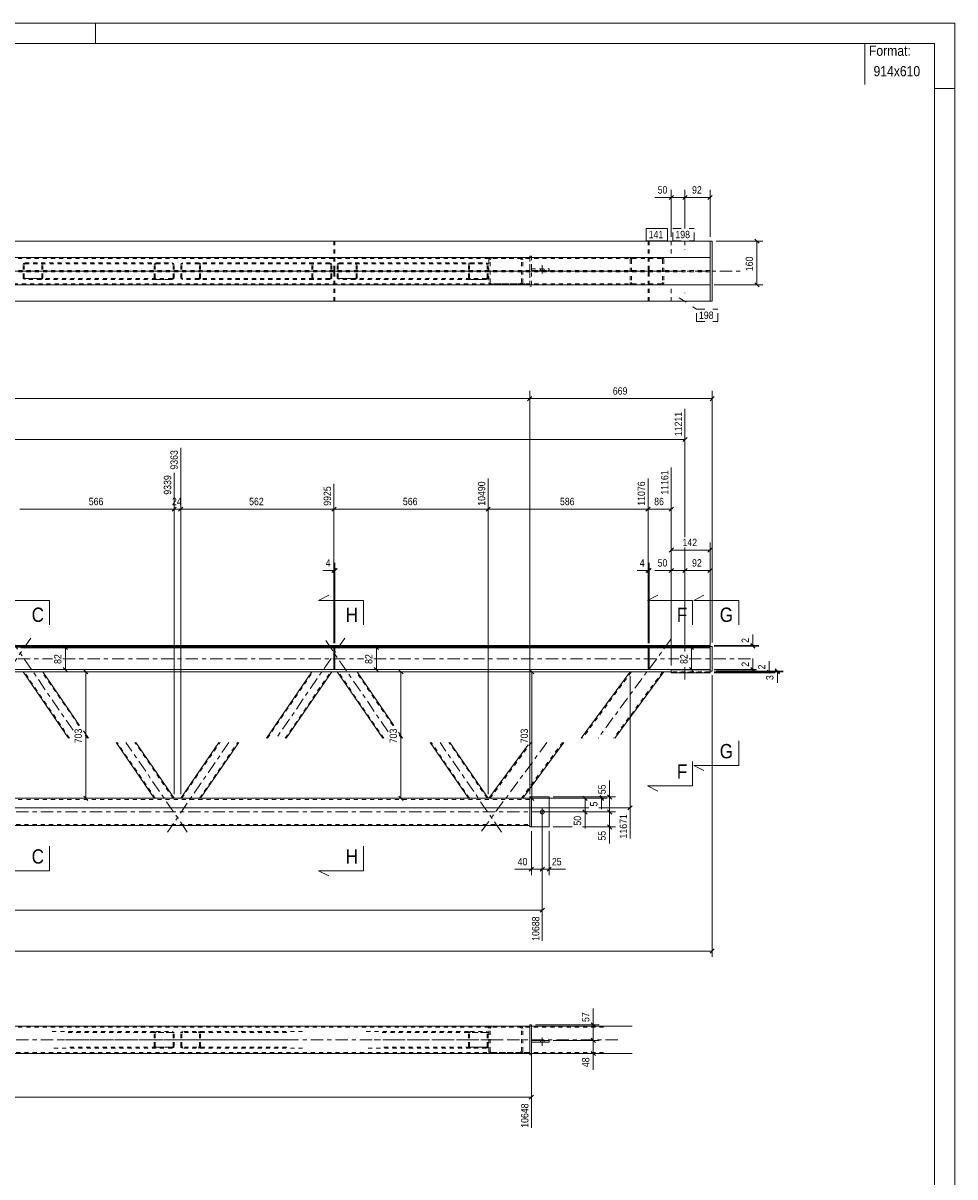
# Model space of a CAD drawing. Header units: millimetres. Extents: x 0 to 914, y 0 to 610.
# Tile 12 of 12: x 686 to 914, y 328 to 610. Entities that reach past the tile are written whole.
import ezdxf

# ---------------------------------------------------------------- set-up
doc = ezdxf.new("R2010")
doc.units = ezdxf.units.MM
for name, pattern in [('XKITLINE00', [0]), ('XKITLINE01', [4, 1, -1, 1, -1]), ('XKITLINE02', [4, 2, -2]), ('XKITLINE03', [6, 3, -1, 1, -1])]:
    doc.linetypes.add(name, pattern=pattern)
for name, color, linetype, lineweight in [('Arkusz rysunku', 3, 'Continuous', 0), ('Element', 2, 'Continuous', 0), ('Inny typ obiektu', 7, 'Continuous', 0), ('Przekrój', 7, 'Continuous', 0), ('Wymiar', 4, 'Continuous', 0), ('Znak elementu', 2, 'Continuous', 0), ('Śruba', 3, 'Continuous', 0)]:
    doc.layers.add(name, color=color, linetype=linetype, lineweight=lineweight)
doc.styles.add('ARIAL', font='ARIAL.TTF')

msp = doc.modelspace()

# ---------------------------------------------------------------- linework, layer by layer
at = {"layer": 'Arkusz rysunku', "linetype": 'XKITLINE00', "lineweight": 0}
for p, q in [((914, 610), (0, 610)), ((704, 605), (704, 610)), ((914, 0), (914, 610)), ((909, 605), (5, 605)), ((909, 5), (909, 605)), ((914, 594), (909, 594))]:
    msp.add_line(p, q, dxfattribs=at)
at = {"layer": 'Element', "linetype": 'XKITLINE00', "lineweight": 0}
for p, q in [((854.16, 556.72), (56.56, 556.72)), ((844.69, 556.73), (844.69, 556.72)), ((844.69, 556.73), (854.16, 556.73)), ((854.16, 556.73), (854.16, 556.72)), ((854.16, 556.72), (854.16, 552.71)), ((854.69, 556.71), (854.16, 556.71)), ((854.69, 542.04), (854.69, 556.71)), ((433.02, 552.72), (854.16, 552.72)), ((854.16, 552.71), (433.02, 552.71)), ((800.74, 552.71), (800.74, 552.71)), ((854.16, 552.71), (854.16, 552.71)), ((854.16, 546.04), (854.16, 552.71)), ((432.02, 546.04), (854.16, 546.04)), ((432.02, 546.03), (854.16, 546.03)), ((854.16, 546.04), (854.16, 546.04)), ((854.16, 546.03), (854.16, 546.04)), ((854.16, 546.03), (854.16, 542.04)), ((854.16, 542.04), (56.56, 542.04)), ((844.69, 542.03), (844.69, 542.04)), ((844.69, 542.03), (854.16, 542.03)), ((854.16, 542.04), (854.69, 542.04)), ((854.16, 542.03), (854.16, 542.04)), ((56.56, 457.87), (854.16, 457.87)), ((854.16, 457.87), (56.56, 457.87)), ((854.16, 457.75), (56.56, 457.75)), ((56.56, 457.48), (854.16, 457.48)), ((762.25, 457.34), (685.76, 457.34)), ((762.25, 457.48), (762.25, 452.01)), ((762.25, 457.48), (762.51, 457.48)), ((762.51, 457.48), (762.51, 452.01)), ((839, 457.34), (762.51, 457.34)), ((839, 457.48), (839, 452.01)), ((839, 457.48), (839.27, 457.48)), ((839.27, 457.48), (839.27, 452.01)), ((854.16, 457.34), (839.27, 457.34)), ((854.16, 457.75), (854.16, 457.87)), ((854.16, 457.48), (854.16, 457.75)), ((854.16, 457.67), (854.69, 457.67)), ((854.16, 457.53), (854.16, 451.93)), ((854.69, 457.67), (854.69, 451.67)), ((844.69, 452.01), (455.49, 452.01)), ((842.22, 451.47), (455.49, 451.47)), ((697.41, 435.24), (686.31, 451.47)), ((691.15, 451.47), (700.11, 438.39)), ((745.75, 435.24), (756.86, 451.47)), ((761.7, 451.47), (750.6, 435.24)), ((762.51, 452.01), (762.25, 452.01)), ((774.17, 435.24), (763.06, 451.47)), ((767.91, 451.47), (776.86, 438.39)), ((822.64, 435.24), (834.6, 451.47)), ((842.89, 451.47), (830.93, 435.24)), ((842.23, 451.47), (835.27, 451.47)), ((839.27, 452.01), (839, 452.01)), ((844.69, 451.47), (842.23, 451.47)), ((844.69, 452.05), (844.69, 451.26)), ((854.16, 452.05), (844.69, 452.05)), ((844.69, 451.93), (854.16, 451.93)), ((844.69, 451.26), (854.16, 451.26)), ((854.16, 451.93), (854.16, 451.26)), ((854.69, 451.67), (854.16, 451.67)), ((701.02, 437.05), (702.26, 435.24)), ((718.35, 420.58), (709, 434.24)), ((713.85, 434.24), (723.2, 420.58)), ((724.81, 420.58), (734.16, 434.24)), ((739.01, 434.24), (729.66, 420.58)), ((778.02, 436.7), (779.01, 435.24)), ((795.11, 420.58), (785.76, 434.24)), ((790.6, 434.24), (799.95, 420.58)), ((818.45, 434.24), (808.38, 420.58)), ((810.02, 434.04), (810.17, 434.24)), ((800.1, 420.58), (809.74, 433.66)), ((800.1, 420.58), (449.28, 420.58)), ((808.18, 420.58), (800.1, 420.58)), ((808.33, 420.58), (808.18, 420.58)), ((808.38, 420.58), (808.33, 420.58)), ((808.38, 420.58), (808.38, 420.58)), ((810.1, 420.58), (808.38, 420.58)), ((810.1, 420.91), (810.1, 413.58)), ((810.1, 420.91), (810.5, 420.91)), ((814.84, 420.91), (810.5, 420.91)), ((810.5, 420.91), (810.5, 413.58)), ((814.84, 413.58), (814.84, 420.91)), ((100.62, 413.91), (810.1, 413.91)), ((810.1, 413.58), (810.5, 413.58)), ((810.5, 413.58), (814.84, 413.58)), ((810.1, 364.89), (100.62, 364.89)), ((810.1, 364.89), (807.72, 364.89)), ((810.5, 365.22), (810.1, 365.22)), ((810.1, 365.22), (810.1, 357.89)), ((810.5, 357.89), (810.5, 365.22)), ((835.1, 364.89), (810.5, 364.89)), ((810.5, 361.02), (810.5, 361.42)), ((810.5, 361.42), (814.84, 361.42)), ((814.84, 361.02), (810.5, 361.02)), ((814.84, 361.42), (814.84, 361.02)), ((100.62, 358.22), (810.1, 358.22)), ((835.1, 358.22), (810.5, 358.22)), ((810.5, 357.89), (810.1, 357.89))]:
    msp.add_line(p, q, dxfattribs=at)
at = {"layer": 'Element', "linetype": 'XKITLINE01', "lineweight": 0}
for p, q in [((56.56, 556.71), (854.16, 556.71)), ((762.25, 556.71), (762.25, 549.54)), ((762.25, 556.71), (762.51, 556.71)), ((762.51, 556.71), (762.51, 549.54)), ((839, 556.71), (839, 549.54)), ((839, 556.71), (839.27, 556.71)), ((839.27, 556.71), (839.27, 549.54)), ((844.69, 556.71), (844.69, 556.73)), ((844.69, 556.72), (844.69, 552.71)), ((844.69, 556.71), (854.16, 556.71)), ((854.16, 556.71), (854.16, 556.73)), ((854.16, 556.71), (854.16, 556.72)), ((854.16, 556.72), (854.16, 552.71)), ((854.16, 556.71), (854.16, 552.71)), ((854.16, 556.71), (854.16, 556.71)), ((810.1, 552.71), (433.02, 552.71)), ((854.16, 552.71), (433.02, 552.71)), ((762.51, 552.71), (762.25, 552.71)), ((762.51, 552.71), (762.25, 552.71)), ((800.51, 552.67), (800.74, 552.71)), ((800.74, 552.71), (800.76, 552.71)), ((842.22, 552.71), (800.76, 552.71)), ((807.72, 552.71), (807.73, 552.71)), ((807.73, 552.71), (807.97, 552.67)), ((810.1, 553.05), (810.5, 553.05)), ((810.1, 553.05), (810.1, 545.71)), ((810.1, 552.71), (810.1, 546.05)), ((810.5, 553.05), (810.5, 545.71)), ((835.27, 552.71), (835.01, 552.67)), ((839.27, 552.71), (839, 552.71)), ((839.27, 552.71), (839, 552.71)), ((842.48, 552.67), (842.22, 552.71)), ((844.69, 552.73), (854.16, 552.73)), ((844.69, 552.71), (854.16, 552.71)), ((854.16, 542.04), (854.16, 552.71)), ((854.16, 552.71), (854.16, 552.71)), ((854.16, 552.71), (854.16, 552.71)), ((810.1, 552.45), (433.02, 552.45)), ((686.34, 551.13), (686.31, 550.98)), ((686.31, 547.78), (686.31, 550.98)), ((686.45, 551.26), (686.34, 551.13)), ((686.61, 551.35), (686.45, 551.26)), ((686.55, 550.98), (686.57, 551.06)), ((686.55, 547.78), (686.55, 550.98)), ((686.57, 551.06), (686.62, 551.12)), ((686.79, 551.38), (686.61, 551.35)), ((686.62, 551.12), (686.7, 551.17)), ((686.7, 551.17), (686.79, 551.18)), ((686.79, 551.38), (690.67, 551.38)), ((686.79, 551.18), (718.84, 551.18)), ((686.79, 551.18), (690.67, 551.18)), ((690.67, 551.38), (722.72, 551.38)), ((690.85, 551.35), (690.67, 551.38)), ((690.67, 551.18), (690.76, 551.17)), ((690.76, 551.17), (690.84, 551.12)), ((690.84, 551.12), (690.89, 551.06)), ((691.01, 551.26), (690.85, 551.35)), ((690.89, 551.06), (690.91, 550.98)), ((690.91, 547.78), (690.91, 550.98)), ((691.12, 551.13), (691.01, 551.26)), ((691.15, 550.98), (691.12, 551.13)), ((691.15, 547.78), (691.15, 550.98)), ((718.35, 550.98), (718.39, 551.13)), ((718.35, 547.78), (718.35, 550.98)), ((718.39, 551.13), (718.5, 551.26)), ((718.5, 551.26), (718.65, 551.35)), ((718.61, 551.06), (718.6, 550.98)), ((718.6, 547.78), (718.6, 550.98)), ((718.67, 551.12), (718.61, 551.06)), ((718.65, 551.35), (718.84, 551.38)), ((718.75, 551.16), (718.67, 551.12)), ((718.84, 551.18), (718.75, 551.16)), ((718.84, 551.38), (722.72, 551.38)), ((718.84, 551.18), (722.72, 551.18)), ((722.72, 551.38), (722.9, 551.35)), ((722.81, 551.16), (722.72, 551.18)), ((722.89, 551.12), (722.81, 551.16)), ((722.94, 551.06), (722.89, 551.12)), ((722.9, 551.35), (723.06, 551.26)), ((722.96, 550.98), (722.94, 551.06)), ((722.96, 547.78), (722.96, 550.98)), ((723.06, 551.26), (723.16, 551.13)), ((723.16, 551.13), (723.2, 550.98)), ((723.2, 547.78), (723.2, 550.98)), ((724.81, 550.98), (724.85, 551.13)), ((724.81, 547.78), (724.81, 550.98)), ((724.85, 551.13), (724.95, 551.26)), ((724.95, 551.26), (725.11, 551.35)), ((725.07, 551.06), (725.05, 550.98)), ((725.05, 547.78), (725.05, 550.98)), ((725.12, 551.12), (725.07, 551.06)), ((725.11, 551.35), (725.3, 551.38)), ((725.2, 551.16), (725.12, 551.12)), ((725.3, 551.18), (725.2, 551.16)), ((761.22, 551.38), (725.3, 551.38)), ((761.22, 551.18), (725.3, 551.18)), ((729.17, 551.38), (729.36, 551.35)), ((729.27, 551.16), (729.17, 551.18)), ((729.34, 551.12), (729.27, 551.16)), ((729.4, 551.06), (729.34, 551.12)), ((729.36, 551.35), (729.52, 551.26)), ((729.42, 550.98), (729.4, 551.06)), ((729.42, 547.78), (729.42, 550.98)), ((729.52, 551.26), (729.62, 551.13)), ((729.62, 551.13), (729.66, 550.98)), ((729.66, 547.78), (729.66, 550.98)), ((756.89, 551.13), (756.86, 550.98)), ((756.86, 547.78), (756.86, 550.98)), ((757, 551.26), (756.89, 551.13)), ((757.16, 551.35), (757, 551.26)), ((757.1, 550.98), (757.12, 551.06)), ((757.1, 547.78), (757.1, 550.98)), ((757.12, 551.06), (757.17, 551.12)), ((757.34, 551.38), (757.16, 551.35)), ((757.17, 551.12), (757.25, 551.16)), ((757.25, 551.16), (757.34, 551.18)), ((761.41, 551.35), (761.22, 551.38)), ((761.22, 551.18), (761.31, 551.16)), ((761.31, 551.16), (761.39, 551.12)), ((761.39, 551.12), (761.44, 551.06)), ((761.56, 551.26), (761.41, 551.35)), ((761.44, 551.06), (761.46, 550.98)), ((761.46, 547.78), (761.46, 550.98)), ((761.67, 551.13), (761.56, 551.26)), ((761.7, 550.98), (761.67, 551.13)), ((761.7, 547.78), (761.7, 550.98)), ((762.51, 550.54), (762.25, 550.54)), ((763.1, 551.13), (763.06, 550.98)), ((763.06, 547.78), (763.06, 550.98)), ((763.2, 551.26), (763.1, 551.13)), ((763.36, 551.35), (763.2, 551.26)), ((763.3, 550.98), (763.32, 551.06)), ((763.3, 547.78), (763.3, 550.98)), ((763.32, 551.06), (763.37, 551.12)), ((763.55, 551.38), (763.36, 551.35)), ((763.37, 551.12), (763.45, 551.17)), ((763.45, 551.17), (763.55, 551.18)), ((763.55, 551.38), (767.42, 551.38)), ((763.55, 551.18), (795.59, 551.18)), ((763.55, 551.18), (767.42, 551.18)), ((767.42, 551.38), (799.47, 551.38)), ((767.61, 551.35), (767.42, 551.38)), ((767.42, 551.18), (767.52, 551.17)), ((767.52, 551.17), (767.59, 551.12)), ((767.59, 551.12), (767.65, 551.06)), ((767.77, 551.26), (767.61, 551.35)), ((767.65, 551.06), (767.67, 550.98)), ((767.67, 547.78), (767.67, 550.98)), ((767.87, 551.13), (767.77, 551.26)), ((767.91, 550.98), (767.87, 551.13)), ((767.91, 547.78), (767.91, 550.98)), ((795.11, 550.98), (795.14, 551.13)), ((795.11, 547.78), (795.11, 550.98)), ((795.14, 551.13), (795.25, 551.26)), ((795.25, 551.26), (795.41, 551.35)), ((795.37, 551.06), (795.35, 550.98)), ((795.35, 547.78), (795.35, 550.98)), ((795.42, 551.12), (795.37, 551.06)), ((795.41, 551.35), (795.59, 551.38)), ((795.5, 551.16), (795.42, 551.12)), ((795.59, 551.18), (795.5, 551.16)), ((795.59, 551.38), (799.47, 551.38)), ((795.59, 551.18), (799.47, 551.18)), ((799.47, 551.38), (799.66, 551.35)), ((799.56, 551.16), (799.47, 551.18)), ((799.64, 551.12), (799.56, 551.16)), ((799.69, 551.06), (799.64, 551.12)), ((799.66, 551.35), (799.81, 551.26)), ((799.71, 550.98), (799.69, 551.06)), ((799.71, 547.78), (799.71, 550.98)), ((799.81, 551.26), (799.92, 551.13)), ((799.92, 551.13), (799.95, 550.98)), ((799.95, 547.78), (799.95, 550.98)), ((800.1, 552.18), (800.15, 552.38)), ((800.1, 552.18), (800.1, 546.58)), ((800.45, 552.28), (800.43, 552.18)), ((800.43, 546.58), (800.43, 552.18)), ((800.53, 552.37), (800.45, 552.28)), ((800.63, 552.43), (800.53, 552.37)), ((800.76, 552.45), (800.63, 552.43)), ((842.22, 552.44), (800.76, 552.45)), ((807.84, 552.43), (807.72, 552.45)), ((807.95, 552.37), (807.84, 552.43)), ((808.02, 552.28), (807.95, 552.37)), ((808.05, 552.18), (808.02, 552.28)), ((808.05, 546.58), (808.05, 552.18)), ((808.33, 552.38), (808.38, 552.18)), ((808.38, 546.58), (808.38, 552.18)), ((810.5, 549.51), (810.5, 549.91)), ((810.5, 549.91), (814.84, 549.91)), ((814.84, 549.51), (814.84, 549.91)), ((834.61, 552.18), (834.6, 546.58)), ((834.66, 552.38), (834.61, 552.18)), ((834.94, 552.18), (834.96, 552.28)), ((834.94, 552.18), (834.94, 546.58)), ((834.96, 552.28), (835.03, 552.37)), ((835.03, 552.37), (835.14, 552.42)), ((835.14, 552.42), (835.27, 552.44)), ((839.27, 550.54), (839, 550.54)), ((842.22, 552.44), (842.35, 552.42)), ((842.35, 552.42), (842.46, 552.36)), ((842.46, 552.36), (842.53, 552.28)), ((842.53, 552.28), (842.56, 552.18)), ((842.56, 552.18), (842.55, 546.58)), ((842.89, 552.18), (842.84, 552.38)), ((842.89, 552.18), (842.89, 546.58)), ((854.16, 549.54), (56.56, 549.54)), ((854.16, 549.21), (56.56, 549.21)), ((686.31, 547.78), (686.34, 547.63)), ((686.34, 547.63), (686.45, 547.5)), ((686.45, 547.5), (686.61, 547.41)), ((686.57, 547.7), (686.55, 547.78)), ((686.62, 547.64), (686.57, 547.7)), ((686.61, 547.41), (686.79, 547.38)), ((686.7, 547.6), (686.62, 547.64)), ((686.79, 547.58), (686.7, 547.6)), ((718.84, 547.58), (686.79, 547.58)), ((686.79, 547.58), (690.67, 547.58)), ((690.67, 547.38), (686.79, 547.38)), ((690.76, 547.6), (690.67, 547.58)), ((690.67, 547.38), (690.85, 547.41)), ((722.72, 547.38), (690.67, 547.38)), ((690.84, 547.64), (690.76, 547.6)), ((690.89, 547.7), (690.84, 547.64)), ((690.85, 547.41), (691.01, 547.5)), ((690.91, 547.78), (690.89, 547.7)), ((691.01, 547.5), (691.12, 547.63)), ((691.12, 547.63), (691.15, 547.78)), ((718.39, 547.63), (718.35, 547.78)), ((718.5, 547.5), (718.39, 547.63)), ((718.65, 547.41), (718.5, 547.5)), ((718.6, 547.78), (718.61, 547.7)), ((718.61, 547.7), (718.67, 547.64)), ((718.84, 547.38), (718.65, 547.41)), ((718.67, 547.64), (718.75, 547.6)), ((718.75, 547.6), (718.84, 547.58)), ((722.72, 547.58), (718.84, 547.58)), ((718.84, 547.38), (722.72, 547.38)), ((722.72, 547.58), (722.81, 547.6)), ((722.9, 547.41), (722.72, 547.38)), ((722.81, 547.6), (722.89, 547.64)), ((722.89, 547.64), (722.94, 547.7)), ((723.06, 547.5), (722.9, 547.41)), ((722.94, 547.7), (722.96, 547.78)), ((723.16, 547.63), (723.06, 547.5)), ((723.2, 547.78), (723.16, 547.63)), ((724.85, 547.63), (724.81, 547.78)), ((724.95, 547.5), (724.85, 547.63)), ((725.11, 547.41), (724.95, 547.5)), ((725.05, 547.78), (725.07, 547.7)), ((725.07, 547.7), (725.12, 547.64)), ((725.3, 547.38), (725.11, 547.41)), ((725.12, 547.64), (725.2, 547.6)), ((725.2, 547.6), (725.3, 547.58)), ((761.22, 547.58), (725.3, 547.58)), ((761.22, 547.38), (725.3, 547.38)), ((729.17, 547.58), (729.27, 547.6)), ((729.36, 547.41), (729.17, 547.38)), ((729.27, 547.6), (729.34, 547.64)), ((729.34, 547.64), (729.4, 547.7)), ((729.52, 547.5), (729.36, 547.41)), ((729.4, 547.7), (729.42, 547.78)), ((729.62, 547.63), (729.52, 547.5)), ((729.66, 547.78), (729.62, 547.63)), ((756.86, 547.78), (756.89, 547.63)), ((756.89, 547.63), (757, 547.5)), ((757, 547.5), (757.16, 547.41)), ((757.12, 547.7), (757.1, 547.78)), ((757.17, 547.64), (757.12, 547.7)), ((757.16, 547.41), (757.34, 547.38)), ((757.25, 547.6), (757.17, 547.64)), ((757.34, 547.58), (757.25, 547.6)), ((761.31, 547.6), (761.22, 547.58)), ((761.22, 547.38), (761.41, 547.41)), ((761.39, 547.64), (761.31, 547.6)), ((761.44, 547.7), (761.39, 547.64)), ((761.41, 547.41), (761.56, 547.5)), ((761.46, 547.78), (761.44, 547.7)), ((761.56, 547.5), (761.67, 547.63)), ((761.67, 547.63), (761.7, 547.78)), ((762.51, 549.54), (762.25, 549.54)), ((762.25, 542.05), (762.25, 549.21)), ((762.25, 549.21), (762.51, 549.21)), ((762.51, 548.21), (762.25, 548.21)), ((762.51, 542.05), (762.51, 549.21)), ((763.06, 547.78), (763.1, 547.63)), ((763.1, 547.63), (763.2, 547.5)), ((763.2, 547.5), (763.36, 547.41)), ((763.32, 547.7), (763.3, 547.78)), ((763.37, 547.64), (763.32, 547.7)), ((763.36, 547.41), (763.55, 547.38)), ((763.45, 547.6), (763.37, 547.64)), ((763.55, 547.58), (763.45, 547.6)), ((795.59, 547.58), (763.55, 547.58)), ((763.55, 547.58), (767.42, 547.58)), ((767.42, 547.38), (763.55, 547.38)), ((767.52, 547.6), (767.42, 547.58)), ((767.42, 547.38), (767.61, 547.41)), ((799.47, 547.38), (767.42, 547.38)), ((767.59, 547.64), (767.52, 547.6)), ((767.65, 547.7), (767.59, 547.64)), ((767.61, 547.41), (767.77, 547.5)), ((767.67, 547.78), (767.65, 547.7)), ((767.77, 547.5), (767.87, 547.63)), ((767.87, 547.63), (767.91, 547.78)), ((795.14, 547.63), (795.11, 547.78)), ((795.25, 547.5), (795.14, 547.63)), ((795.41, 547.41), (795.25, 547.5)), ((795.35, 547.78), (795.37, 547.7)), ((795.37, 547.7), (795.42, 547.64)), ((795.59, 547.38), (795.41, 547.41)), ((795.42, 547.64), (795.5, 547.6)), ((795.5, 547.6), (795.59, 547.58)), ((799.47, 547.58), (795.59, 547.58)), ((795.59, 547.38), (799.47, 547.38)), ((799.47, 547.58), (799.56, 547.6)), ((799.66, 547.41), (799.47, 547.38)), ((799.56, 547.6), (799.64, 547.64)), ((799.64, 547.64), (799.69, 547.7)), ((799.81, 547.5), (799.66, 547.41)), ((799.69, 547.7), (799.71, 547.78)), ((799.92, 547.63), (799.81, 547.5)), ((799.95, 547.78), (799.92, 547.63)), ((810.5, 549.51), (814.84, 549.51)), ((839.27, 549.54), (839, 549.54)), ((839, 542.05), (839, 549.21)), ((839, 549.21), (839.27, 549.21)), ((839.27, 548.21), (839, 548.21)), ((839.27, 542.05), (839.27, 549.21)), ((432.02, 546.31), (810.1, 546.31)), ((810.1, 546.05), (432.02, 546.05)), ((432.02, 546.04), (854.16, 546.04)), ((762.51, 546.04), (762.25, 546.04)), ((762.51, 546.04), (762.25, 546.04)), ((800.15, 546.38), (800.1, 546.58)), ((800.43, 546.58), (800.45, 546.48)), ((800.45, 546.48), (800.52, 546.39)), ((800.76, 546.05), (800.51, 546.09)), ((800.52, 546.39), (800.63, 546.33)), ((800.63, 546.33), (800.76, 546.31)), ((842.22, 546.31), (800.76, 546.31)), ((842.22, 546.04), (800.76, 546.05)), ((807.72, 546.31), (807.84, 546.33)), ((807.97, 546.09), (807.72, 546.05)), ((807.84, 546.33), (807.95, 546.39)), ((807.95, 546.39), (808.02, 546.48)), ((808.02, 546.48), (808.05, 546.58)), ((808.38, 546.58), (808.33, 546.38)), ((810.1, 545.71), (810.5, 545.71)), ((834.6, 546.58), (834.66, 546.37)), ((834.96, 546.48), (834.94, 546.58)), ((835.03, 546.39), (834.96, 546.48)), ((835.01, 546.08), (835.27, 546.04)), ((835.14, 546.33), (835.03, 546.39)), ((835.27, 546.31), (835.14, 546.33)), ((839.27, 546.04), (839, 546.04)), ((839.27, 546.04), (839, 546.04)), ((842.35, 546.33), (842.22, 546.31)), ((842.22, 546.04), (842.48, 546.08)), ((842.46, 546.39), (842.35, 546.33)), ((842.53, 546.47), (842.46, 546.39)), ((842.55, 546.58), (842.53, 546.47)), ((842.84, 546.37), (842.89, 546.58)), ((844.69, 542.04), (844.69, 546.05)), ((854.16, 546.05), (844.69, 546.05)), ((844.69, 546.02), (854.16, 546.02)), ((854.16, 542.04), (854.16, 546.05)), ((854.16, 546.04), (854.16, 546.04)), ((854.16, 546.04), (854.16, 546.04)), ((854.16, 542.05), (56.56, 542.05)), ((762.25, 542.05), (762.51, 542.05)), ((839, 542.05), (839.27, 542.05)), ((844.69, 542.05), (844.69, 542.03)), ((844.69, 542.05), (854.16, 542.05)), ((854.16, 542.04), (854.16, 542.05)), ((854.16, 542.03), (854.16, 542.05)), ((56.56, 457.87), (854.16, 457.87)), ((56.56, 457.75), (854.16, 457.75)), ((56.56, 457.61), (854.16, 457.61)), ((56.56, 457.61), (854.16, 457.61)), ((854.16, 457.48), (56.56, 457.48)), ((762.25, 452.01), (762.25, 457.61)), ((762.25, 457.61), (762.51, 457.61)), ((762.25, 457.61), (762.25, 453.01)), ((762.25, 457.61), (762.51, 457.61)), ((762.25, 457.48), (762.51, 457.48)), ((762.51, 457.34), (762.25, 457.34)), ((762.51, 457.34), (762.25, 457.34)), ((762.51, 457.34), (762.25, 457.34)), ((762.51, 457.61), (762.51, 452.01)), ((762.51, 453.01), (762.51, 457.61)), ((839, 452.01), (839, 457.61)), ((839, 457.61), (839.27, 457.61)), ((839, 457.61), (839, 453.01)), ((839, 457.61), (839.27, 457.61)), ((839, 457.48), (839.27, 457.48)), ((839.27, 457.34), (839, 457.34)), ((839.27, 457.34), (839, 457.34)), ((839.27, 457.34), (839, 457.34)), ((839.27, 457.61), (839.27, 452.01)), ((839.27, 453.01), (839.27, 457.61)), ((854.16, 457.87), (854.16, 451.47)), ((854.16, 457.87), (854.16, 457.48)), ((854.16, 457.67), (854.16, 457.53)), ((762.51, 456.34), (762.25, 456.34)), ((762.25, 456.34), (762.51, 456.34)), ((839.27, 456.34), (839, 456.34)), ((839, 456.34), (839.27, 456.34)), ((854.16, 452.01), (56.56, 452.01)), ((691.15, 451.47), (686.31, 451.47)), ((697.66, 435.24), (686.55, 451.47)), ((699.87, 438.39), (690.91, 451.47)), ((745.99, 435.24), (757.1, 451.47)), ((750.36, 435.24), (761.46, 451.47)), ((761.7, 451.47), (756.86, 451.47)), ((762.25, 453.01), (762.51, 453.01)), ((762.25, 453.01), (762.51, 453.01)), ((762.51, 452.01), (762.25, 452.01)), ((767.91, 451.47), (763.06, 451.47)), ((774.41, 435.24), (763.3, 451.47)), ((776.62, 438.39), (767.67, 451.47)), ((834.94, 451.47), (822.98, 435.24)), ((842.56, 451.47), (830.6, 435.24)), ((834.6, 451.47), (834.61, 451.47)), ((835.27, 451.47), (834.6, 451.47)), ((834.94, 451.47), (834.94, 451.47)), ((834.94, 451.47), (834.96, 451.47)), ((839, 453.01), (839.27, 453.01)), ((839, 453.01), (839.27, 453.01)), ((839.27, 452.01), (839, 452.01)), ((842.22, 451.47), (842.22, 451.47)), ((842.22, 451.47), (842.22, 451.47)), ((842.23, 451.47), (842.22, 451.47)), ((842.23, 451.47), (842.22, 451.47)), ((842.89, 451.47), (842.23, 451.47)), ((842.55, 451.47), (842.56, 451.47)), ((842.89, 451.47), (842.89, 451.47)), ((844.69, 452.05), (844.69, 451.26)), ((854.16, 452.05), (844.69, 452.05)), ((844.69, 451.93), (854.16, 451.93)), ((854.16, 451.47), (844.69, 451.47)), ((844.69, 451.38), (854.16, 451.38)), ((854.16, 451.38), (844.69, 451.38)), ((844.69, 451.26), (854.16, 451.26)), ((854.16, 451.26), (854.16, 452.05)), ((854.16, 451.26), (854.16, 452.05)), ((854.16, 451.93), (854.16, 451.67)), ((702.02, 435.24), (701.02, 436.7)), ((718.6, 420.58), (709.24, 434.24)), ((722.96, 420.58), (713.61, 434.24)), ((725.05, 420.58), (734.41, 434.24)), ((729.42, 420.58), (738.77, 434.24)), ((778.77, 435.24), (778.02, 436.34)), ((795.35, 420.58), (786, 434.24)), ((799.71, 420.58), (790.36, 434.24)), ((810.5, 434.24), (800.43, 420.58)), ((818.12, 434.24), (808.05, 420.58)), ((810.1, 420.31), (449.28, 420.31)), ((723.2, 420.58), (718.35, 420.58)), ((729.66, 420.58), (724.81, 420.58)), ((799.95, 420.58), (795.11, 420.58)), ((808.38, 420.58), (800.1, 420.58)), ((800.43, 420.58), (800.43, 420.58)), ((807.72, 420.58), (807.72, 420.58)), ((808.02, 420.58), (807.97, 420.58)), ((808.02, 420.58), (807.97, 420.58)), ((807.97, 420.58), (807.97, 420.58)), ((808.18, 420.58), (807.97, 420.58)), ((808.02, 420.58), (808.05, 420.58)), ((808.02, 420.58), (808.05, 420.58)), ((808.05, 420.58), (808.05, 420.58)), ((808.38, 420.58), (808.38, 420.58)), ((810.1, 413.91), (810.1, 420.58)), ((810.5, 420.91), (810.5, 413.58)), ((100.62, 414.18), (810.1, 414.18)), ((810.1, 364.62), (100.62, 364.62)), ((800.14, 364.54), (800.1, 364.35)), ((800.1, 358.75), (800.1, 364.35)), ((800.15, 364.56), (800.14, 364.54)), ((800.43, 364.35), (800.45, 364.46)), ((800.43, 358.75), (800.43, 364.35)), ((800.45, 364.46), (800.52, 364.54)), ((800.76, 364.89), (800.51, 364.85)), ((800.52, 364.54), (800.63, 364.6)), ((800.63, 364.6), (800.76, 364.62)), ((807.72, 364.89), (800.76, 364.89)), ((828.14, 364.62), (800.76, 364.62)), ((807.97, 364.85), (807.72, 364.89)), ((807.72, 364.62), (807.84, 364.6)), ((807.84, 364.6), (807.95, 364.54)), ((807.95, 364.54), (808.02, 364.46)), ((808.02, 364.46), (808.05, 364.35)), ((808.05, 358.75), (808.05, 364.35)), ((808.33, 364.54), (808.33, 364.56)), ((808.38, 364.35), (808.33, 364.54)), ((808.38, 358.75), (808.38, 364.35)), ((810.5, 364.89), (810.1, 364.89)), ((810.1, 358.22), (810.1, 364.89)), ((693.41, 363.55), (718.84, 363.55)), ((697.29, 363.35), (722.72, 363.35)), ((718.39, 363.31), (718.35, 363.15)), ((718.35, 359.95), (718.35, 363.15)), ((718.5, 363.44), (718.39, 363.31)), ((718.65, 363.52), (718.5, 363.44)), ((718.6, 363.15), (718.61, 363.23)), ((718.6, 359.95), (718.6, 363.15)), ((718.61, 363.23), (718.67, 363.3)), ((718.84, 363.55), (718.65, 363.52)), ((718.67, 363.3), (718.75, 363.34)), ((718.75, 363.34), (718.84, 363.35)), ((718.84, 363.55), (722.72, 363.55)), ((722.72, 363.35), (718.84, 363.35)), ((722.9, 363.52), (722.72, 363.55)), ((722.72, 363.35), (722.81, 363.34)), ((722.81, 363.34), (722.89, 363.3)), ((722.89, 363.3), (722.94, 363.23)), ((723.06, 363.44), (722.9, 363.52)), ((722.94, 363.23), (722.96, 363.15)), ((722.96, 359.95), (722.96, 363.15)), ((723.16, 363.31), (723.06, 363.44)), ((723.2, 363.15), (723.16, 363.31)), ((723.2, 359.95), (723.2, 363.15)), ((724.85, 363.31), (724.81, 363.15)), ((724.81, 359.95), (724.81, 363.15)), ((724.95, 363.44), (724.85, 363.31)), ((725.11, 363.52), (724.95, 363.44)), ((725.05, 363.15), (725.07, 363.23)), ((725.05, 359.95), (725.05, 363.15)), ((725.07, 363.23), (725.12, 363.3)), ((725.3, 363.55), (725.11, 363.52)), ((725.12, 363.3), (725.2, 363.34)), ((725.2, 363.34), (725.3, 363.35)), ((754.6, 363.55), (725.3, 363.55)), ((750.72, 363.35), (725.3, 363.35)), ((729.36, 363.52), (729.17, 363.55)), ((729.17, 363.35), (729.27, 363.34)), ((729.27, 363.34), (729.34, 363.3)), ((729.34, 363.3), (729.4, 363.23)), ((729.52, 363.44), (729.36, 363.52)), ((729.4, 363.23), (729.42, 363.15)), ((729.42, 359.95), (729.42, 363.15)), ((729.62, 363.31), (729.52, 363.44)), ((729.66, 363.15), (729.62, 363.31)), ((729.66, 359.95), (729.66, 363.15)), ((770.16, 363.55), (795.59, 363.55)), ((774.04, 363.35), (799.47, 363.35)), ((795.14, 363.31), (795.11, 363.15)), ((795.11, 359.95), (795.11, 363.15)), ((795.25, 363.44), (795.14, 363.31)), ((795.41, 363.52), (795.25, 363.44)), ((795.35, 363.15), (795.37, 363.23)), ((795.35, 359.95), (795.35, 363.15)), ((795.37, 363.23), (795.42, 363.3)), ((795.59, 363.55), (795.41, 363.52)), ((795.42, 363.3), (795.5, 363.34)), ((795.5, 363.34), (795.59, 363.35)), ((795.59, 363.55), (799.47, 363.55)), ((799.47, 363.35), (795.59, 363.35)), ((799.66, 363.52), (799.47, 363.55)), ((799.47, 363.35), (799.56, 363.34)), ((799.56, 363.34), (799.64, 363.3)), ((799.64, 363.3), (799.69, 363.23)), ((799.81, 363.44), (799.66, 363.52)), ((799.69, 363.23), (799.71, 363.15)), ((799.71, 359.95), (799.71, 363.15)), ((799.92, 363.31), (799.81, 363.44)), ((799.95, 363.15), (799.92, 363.31)), ((799.95, 359.95), (799.95, 363.15)), ((100.62, 358.49), (810.1, 358.49)), ((718.84, 359.55), (693.41, 359.55)), ((722.72, 359.75), (697.29, 359.75)), ((718.35, 359.95), (718.39, 359.8)), ((718.39, 359.8), (718.5, 359.67)), ((718.5, 359.67), (718.65, 359.58)), ((718.61, 359.88), (718.6, 359.95)), ((718.67, 359.81), (718.61, 359.88)), ((718.65, 359.58), (718.84, 359.55)), ((718.75, 359.77), (718.67, 359.81)), ((718.84, 359.75), (718.75, 359.77)), ((718.84, 359.75), (722.72, 359.75)), ((722.72, 359.55), (718.84, 359.55)), ((722.81, 359.77), (722.72, 359.75)), ((722.72, 359.55), (722.9, 359.58)), ((722.89, 359.81), (722.81, 359.77)), ((722.94, 359.88), (722.89, 359.81)), ((722.9, 359.58), (723.06, 359.67)), ((722.96, 359.95), (722.94, 359.88)), ((723.06, 359.67), (723.16, 359.8)), ((723.16, 359.8), (723.2, 359.95)), ((724.81, 359.95), (724.85, 359.8)), ((724.85, 359.8), (724.95, 359.67)), ((724.95, 359.67), (725.11, 359.58)), ((725.07, 359.88), (725.05, 359.95)), ((725.12, 359.81), (725.07, 359.88)), ((725.11, 359.58), (725.3, 359.55)), ((725.2, 359.77), (725.12, 359.81)), ((725.3, 359.75), (725.2, 359.77)), ((750.72, 359.75), (725.3, 359.75)), ((754.6, 359.55), (725.3, 359.55)), ((729.27, 359.77), (729.17, 359.75)), ((729.17, 359.55), (729.36, 359.58)), ((729.34, 359.81), (729.27, 359.77)), ((729.4, 359.88), (729.34, 359.81)), ((729.36, 359.58), (729.52, 359.67)), ((729.42, 359.95), (729.4, 359.88)), ((729.52, 359.67), (729.62, 359.8)), ((729.62, 359.8), (729.66, 359.95)), ((795.59, 359.55), (770.16, 359.55)), ((799.47, 359.75), (774.04, 359.75)), ((795.11, 359.95), (795.14, 359.8)), ((795.14, 359.8), (795.25, 359.67)), ((795.25, 359.67), (795.41, 359.58)), ((795.37, 359.88), (795.35, 359.95)), ((795.42, 359.81), (795.37, 359.88)), ((795.41, 359.58), (795.59, 359.55)), ((795.5, 359.77), (795.42, 359.81)), ((795.59, 359.75), (795.5, 359.77)), ((795.59, 359.75), (799.47, 359.75)), ((799.47, 359.55), (795.59, 359.55)), ((799.56, 359.77), (799.47, 359.75)), ((799.47, 359.55), (799.66, 359.58)), ((799.64, 359.81), (799.56, 359.77)), ((799.69, 359.88), (799.64, 359.81)), ((799.66, 359.58), (799.81, 359.67)), ((799.71, 359.95), (799.69, 359.88)), ((799.81, 359.67), (799.92, 359.8)), ((799.92, 359.8), (799.95, 359.95)), ((800.1, 358.75), (800.12, 358.65)), ((800.12, 358.65), (800.15, 358.55)), ((800.45, 358.65), (800.43, 358.75)), ((800.53, 358.57), (800.45, 358.65)), ((800.51, 358.26), (800.76, 358.22)), ((800.63, 358.51), (800.53, 358.57)), ((800.76, 358.49), (800.63, 358.51)), ((828.14, 358.49), (800.76, 358.49)), ((810.5, 358.22), (800.76, 358.22)), ((807.84, 358.51), (807.72, 358.49)), ((807.72, 358.22), (807.97, 358.26)), ((807.95, 358.57), (807.84, 358.51)), ((808.02, 358.65), (807.95, 358.57)), ((808.05, 358.75), (808.02, 358.65)), ((808.33, 358.55), (808.38, 358.75)), ((808.38, 358.75), (808.38, 358.75))]:
    msp.add_line(p, q, dxfattribs=at)
at = {"layer": 'Element', "linetype": 'XKITLINE03', "lineweight": 0}
for p, q in [((46.56, 549.38), (862.5, 549.38)), ((90.62, 549.38), (820.1, 549.38)), ((688.17, 549.38), (644.83, 549.38)), ((726.42, 549.38), (683.08, 549.38)), ((764.93, 549.38), (721.59, 549.38)), ((803.18, 549.38), (759.84, 549.38)), ((844.68, 549.38), (798.3, 549.38)), ((688.17, 459.72), (671.42, 435.24)), ((698.5, 437.19), (683.08, 459.72)), ((764.93, 459.72), (748.17, 435.24)), ((775.5, 436.84), (759.84, 459.72)), ((844.68, 459.52), (826.79, 435.24)), ((619.02, 454.67), (693.5, 454.67)), ((696.02, 454.67), (769.5, 454.67)), ((772.02, 454.67), (846.5, 454.67)), ((849.02, 454.67), (864.16, 454.67)), ((726.42, 412.32), (711.42, 434.24)), ((736.59, 434.24), (721.59, 412.32)), ((803.18, 412.32), (788.18, 434.24)), ((814.31, 434.24), (798.3, 412.52)), ((90.62, 417.24), (820.1, 417.24)), ((90.62, 361.55), (820.1, 361.55)), ((726.42, 361.55), (695.35, 361.55)), ((752.66, 361.55), (721.59, 361.55)), ((803.18, 361.55), (772.1, 361.55)), ((831.62, 361.56), (798.3, 361.55))]:
    msp.add_line(p, q, dxfattribs=at)
at = {"layer": 'Element', "linetype": 'XKITLINE01', "lineweight": 0}
for centre, start, end in [((800.68, 552.09), 106.7991, 150.8615), ((807.79, 552.08), 29.1287, 73.1911), ((835.19, 552.08), 106.7991, 150.8615), ((842.3, 552.08), 29.1287, 73.1911), ((800.68, 546.67), 209.1287, 253.1911), ((807.79, 546.67), 286.7991, 330.8615), ((835.19, 546.67), 209.1287, 253.1911), ((842.3, 546.67), 286.7991, 330.8615), ((800.68, 364.26), 106.8089, 150.8713), ((807.79, 364.26), 29.1385, 73.2009), ((800.68, 358.85), 209.1385, 253.2009), ((807.79, 358.85), 286.8089, 330.8713)]:
    msp.add_arc(centre, 0.614, start, end, dxfattribs=at)
at = {"layer": 'Inny typ obiektu', "linetype": 'XKITLINE00', "lineweight": 0}
msp.add_line((892, 605), (892, 595), dxfattribs=at)
at = {"layer": 'Przekrój', "linetype": 'XKITLINE00', "lineweight": 0}
for p, q in [((686.76, 468.92), (681.76, 468.92)), ((692.76, 468.92), (686.76, 468.92)), ((692.76, 468.92), (692.76, 462.92)), ((758.51, 468.92), (761.01, 470.17)), ((763.51, 468.92), (758.51, 468.92)), ((769.51, 468.92), (763.51, 468.92)), ((769.51, 468.92), (769.51, 462.92)), ((838.89, 468.92), (841.39, 470.17)), ((843.89, 468.92), (838.89, 468.92)), ((849.89, 468.92), (843.89, 468.92)), ((849.89, 468.92), (849.89, 462.92)), ((850.16, 468.92), (852.66, 470.17)), ((855.16, 468.92), (850.16, 468.92)), ((861.16, 468.92), (855.16, 468.92)), ((861.16, 468.92), (861.16, 462.92)), ((861.16, 428.59), (861.16, 434.59)), ((849.89, 423.59), (849.89, 429.59)), ((850.16, 428.59), (852.66, 427.34)), ((855.16, 428.59), (850.16, 428.59)), ((861.16, 428.59), (855.16, 428.59)), ((838.89, 423.59), (841.39, 422.34)), ((843.89, 423.59), (838.89, 423.59)), ((849.89, 423.59), (843.89, 423.59)), ((692.76, 402.86), (692.76, 408.86)), ((769.51, 402.86), (769.51, 408.86)), ((686.76, 402.86), (681.76, 402.86)), ((692.76, 402.86), (686.76, 402.86)), ((758.51, 402.86), (761.01, 401.61)), ((763.51, 402.86), (758.51, 402.86)), ((769.51, 402.86), (763.51, 402.86))]:
    msp.add_line(p, q, dxfattribs=at)
at = {"layer": 'Wymiar', "linetype": 'XKITLINE00', "lineweight": 0}
for p, q in [((844.69, 567.38), (840.67, 567.38)), ((844.69, 567.38), (840.67, 567.38)), ((845.2, 567.89), (844.19, 566.87)), ((844.69, 557.73), (844.69, 569.24)), ((844.69, 567.38), (848.03, 567.38)), ((848.54, 567.89), (847.52, 566.87)), ((848.54, 567.89), (847.52, 566.87)), ((848.03, 559.83), (848.03, 569.24)), ((848.03, 559.83), (848.03, 569.24)), ((848.03, 567.38), (854.16, 567.38)), ((854.67, 567.89), (853.65, 566.87)), ((854.16, 557.73), (854.16, 569.24)), ((848.03, 555.75), (848.03, 556.83)), ((848.03, 555.75), (848.03, 556.83)), ((855.69, 556.71), (867.06, 556.71)), ((865.11, 557.22), (866.13, 556.2)), ((865.62, 546.04), (865.62, 556.71)), ((855.16, 546.04), (867.06, 546.04)), ((865.11, 546.55), (866.13, 545.53)), ((810.1, 421.58), (810.1, 520.1)), ((810.1, 421.58), (810.1, 520.1)), ((854.69, 458.67), (854.69, 520.1)), ((100.62, 518.24), (810.1, 518.24)), ((810.61, 518.75), (809.59, 517.73)), ((810.61, 518.75), (809.59, 517.73)), ((810.1, 518.24), (854.69, 518.24)), ((855.2, 518.75), (854.19, 517.73)), ((848.03, 484.36), (848.03, 515.74)), ((100.62, 508.24), (848.03, 508.24)), ((848.54, 508.75), (847.52, 507.73)), ((724.81, 421.58), (724.81, 506.22)), ((724.81, 494.36), (724.81, 506.22)), ((723.2, 494.36), (723.2, 500.1)), ((723.2, 421.58), (723.2, 500.1)), ((844.69, 453.05), (844.69, 501.44)), ((762.25, 458.48), (762.25, 497.4)), ((762.25, 458.48), (762.25, 497.4)), ((799.95, 421.58), (799.95, 498.74)), ((799.95, 421.58), (799.95, 498.74)), ((839, 458.48), (839, 498.74)), ((839, 458.48), (839, 498.74)), ((685.49, 491.24), (723.2, 491.24)), ((723.71, 491.75), (722.69, 490.73)), ((723.71, 491.75), (722.69, 490.73)), ((723.2, 421.58), (723.2, 491.84)), ((723.2, 491.24), (724.81, 491.24)), ((725.32, 491.75), (724.3, 490.73)), ((725.32, 491.75), (724.3, 490.73)), ((724.81, 421.58), (724.81, 491.84)), ((724.81, 491.24), (762.25, 491.24)), ((762.76, 491.75), (761.74, 490.73)), ((762.76, 491.75), (761.74, 490.73)), ((762.25, 491.24), (799.95, 491.24)), ((800.46, 491.75), (799.45, 490.73)), ((800.46, 491.75), (799.45, 490.73)), ((799.95, 491.24), (839, 491.24)), ((839.51, 491.75), (838.49, 490.73)), ((839.51, 491.75), (838.49, 490.73)), ((839, 491.24), (844.69, 491.24)), ((845.2, 491.75), (844.19, 490.73)), ((844.69, 453.05), (844.69, 483.1)), ((854.16, 453.05), (854.16, 483.1)), ((845.2, 481.75), (844.19, 480.73)), ((844.69, 481.24), (854.16, 481.24)), ((848.03, 456.44), (848.03, 481.84)), ((854.67, 481.75), (853.65, 480.73)), ((762.76, 476.75), (761.74, 475.73)), ((763.02, 476.75), (762.01, 475.73)), ((762.25, 458.48), (762.25, 478.1)), ((762.51, 458.48), (762.51, 478.1)), ((839.51, 476.75), (838.49, 475.73)), ((839.78, 476.75), (838.76, 475.73)), ((839, 458.48), (839, 478.1)), ((839.27, 458.48), (839.27, 478.1)), ((845.2, 476.75), (844.19, 475.73)), ((844.69, 453.05), (844.69, 478.1)), ((848.54, 476.75), (847.52, 475.73)), ((848.54, 476.75), (847.52, 475.73)), ((848.03, 456.44), (848.03, 478.1)), ((848.03, 456.44), (848.03, 478.1)), ((854.67, 476.75), (853.65, 475.73)), ((854.16, 453.05), (854.16, 478.1)), ((762.25, 476.24), (759.56, 476.24)), ((762.25, 476.24), (759.56, 476.24)), ((762.25, 476.24), (762.51, 476.24)), ((839, 476.24), (836.32, 476.24)), ((839, 476.24), (836.32, 476.24)), ((839, 476.24), (839.27, 476.24)), ((844.69, 476.24), (840.67, 476.24)), ((844.69, 476.24), (840.67, 476.24)), ((844.69, 476.24), (848.03, 476.24)), ((848.03, 476.24), (854.16, 476.24)), ((864.62, 457.87), (864.62, 460.56)), ((864.62, 457.87), (864.62, 460.56)), ((686.49, 457.48), (698.06, 457.48)), ((696.11, 457.99), (697.13, 456.97)), ((696.62, 452.01), (696.62, 457.48)), ((763.25, 457.48), (774.06, 457.48)), ((772.11, 457.99), (773.13, 456.97)), ((772.62, 452.01), (772.62, 457.48)), ((840, 457.48), (851.06, 457.48)), ((849.11, 457.99), (850.13, 456.97)), ((849.62, 452.01), (849.62, 457.48)), ((855.16, 457.87), (866.06, 457.87)), ((855.16, 457.75), (866.06, 457.75)), ((864.11, 458.38), (865.13, 457.36)), ((864.11, 458.26), (865.13, 457.24)), ((864.62, 457.75), (864.62, 457.87)), ((864.62, 452.05), (864.62, 454.74)), ((864.62, 452.05), (864.62, 454.74)), ((868.62, 451.38), (868.62, 454.07)), ((868.62, 451.38), (868.62, 454.07)), ((681.1, 451.47), (703.06, 451.47)), ((686.76, 452.01), (698.06, 452.01)), ((696.11, 452.51), (697.13, 451.5)), ((701.11, 451.98), (702.13, 450.96)), ((701.62, 420.58), (701.62, 451.47)), ((757.86, 451.47), (780.06, 451.47)), ((763.51, 452.01), (774.06, 452.01)), ((772.11, 452.51), (773.13, 451.5)), ((778.11, 451.98), (779.13, 450.96)), ((778.62, 420.58), (778.62, 451.47)), ((801.1, 451.47), (812.06, 451.47)), ((810.11, 451.98), (811.13, 450.96)), ((810.62, 420.58), (810.62, 451.47)), ((840.27, 452.01), (851.06, 452.01)), ((849.11, 452.51), (850.13, 451.5)), ((855.16, 452.05), (865.5, 452.05)), ((855.16, 451.93), (865.5, 451.93)), ((855.16, 451.47), (872.06, 451.47)), ((855.16, 451.38), (870.06, 451.38)), ((855.16, 451.26), (870.06, 451.26)), ((855.69, 451.67), (872.06, 451.67)), ((864.11, 452.56), (865.13, 451.54)), ((864.11, 452.43), (865.13, 451.42)), ((864.62, 451.93), (864.62, 452.05)), ((868.11, 451.89), (868.85, 451.16)), ((868.11, 451.77), (868.72, 451.16)), ((868.62, 451.26), (868.62, 451.38)), ((870.11, 452.18), (871.13, 451.16)), ((870.11, 451.98), (871.13, 450.96)), ((870.62, 451.47), (870.62, 451.67)), ((870.62, 451.47), (870.62, 448.79)), ((870.62, 451.47), (870.62, 448.79)), ((834.6, 450.47), (834.6, 410.75)), ((854.69, 450.67), (854.69, 381.8)), ((829.62, 420.91), (829.62, 424.93)), ((829.62, 420.91), (829.62, 424.93)), ((692.15, 420.58), (703.06, 420.58)), ((701.11, 421.08), (702.13, 420.07)), ((768.91, 420.58), (780.06, 420.58)), ((778.11, 421.08), (779.13, 420.07)), ((801.1, 420.58), (812.06, 420.58)), ((810.11, 421.08), (811.13, 420.07)), ((811.1, 420.58), (829.06, 420.58)), ((811.1, 420.58), (825.06, 420.58)), ((815.84, 420.91), (831.06, 420.91)), ((815.84, 420.91), (829.06, 420.91)), ((823.11, 421.08), (824.13, 420.07)), ((823.62, 417.24), (823.62, 420.58)), ((827.11, 421.08), (828.13, 420.07)), ((827.3, 421.22), (828.13, 420.4)), ((827.62, 420.58), (827.62, 420.91)), ((827.62, 420.58), (827.62, 417.89)), ((827.62, 420.58), (827.62, 417.89)), ((829.11, 421.42), (830.13, 420.4)), ((829.62, 417.24), (829.62, 420.91)), ((84.02, 418.24), (824.5, 418.24)), ((823.11, 417.75), (824.13, 416.73)), ((827.02, 418.24), (834.6, 418.24)), ((829.11, 417.75), (830.13, 416.73)), ((829.11, 417.75), (830.13, 416.73)), ((835.11, 418.75), (834.1, 417.73)), ((813.17, 416.24), (813.17, 385.75)), ((813.17, 416.24), (813.17, 401.8)), ((813.17, 416.24), (813.17, 401.8)), ((814.17, 417.24), (831.06, 417.24)), ((814.17, 417.24), (831.06, 417.24)), ((814.17, 417.24), (825.06, 417.24)), ((823.62, 417.24), (823.62, 413.22)), ((823.62, 417.24), (823.62, 413.22)), ((829.62, 413.58), (829.62, 417.24)), ((810.5, 412.58), (810.5, 401.8)), ((814.84, 412.58), (814.84, 401.8)), ((815.84, 413.58), (820.5, 413.58)), ((823.02, 413.58), (831.06, 413.58)), ((829.11, 414.08), (830.13, 413.07)), ((829.62, 413.58), (829.62, 409.55)), ((829.62, 413.58), (829.62, 409.55)), ((810.5, 403.24), (806.48, 403.24)), ((810.5, 403.24), (806.48, 403.24)), ((811.01, 403.75), (809.99, 402.73)), ((810.5, 403.24), (813.17, 403.24)), ((813.68, 403.75), (812.66, 402.73)), ((813.68, 403.75), (812.66, 402.73)), ((813.17, 403.24), (814.84, 403.24)), ((815.34, 403.75), (814.33, 402.73)), ((814.84, 403.24), (818.86, 403.24)), ((814.84, 403.24), (818.86, 403.24)), ((100.62, 393.24), (813.17, 393.24)), ((813.68, 393.75), (812.66, 392.73)), ((855.2, 383.75), (854.19, 382.73)), ((56.03, 383.24), (854.69, 383.24)), ((825.62, 365.22), (825.62, 369.24)), ((825.62, 365.22), (825.62, 369.24)), ((811.5, 365.22), (827.06, 365.22)), ((825.11, 365.73), (826.13, 364.71)), ((825.62, 361.42), (825.62, 365.22)), ((815.84, 361.42), (827.06, 361.42)), ((815.84, 361.42), (827.06, 361.42)), ((825.11, 361.93), (826.13, 360.91)), ((825.11, 361.93), (826.13, 360.91)), ((825.62, 358.22), (825.62, 361.42)), ((810.5, 360.02), (810.5, 340.06)), ((811.1, 358.22), (827.06, 358.22)), ((825.11, 358.73), (826.13, 357.71)), ((825.62, 358.22), (825.62, 354.2)), ((825.62, 358.22), (825.62, 354.2)), ((100.62, 347.55), (810.5, 347.55)), ((811.01, 348.06), (809.99, 347.04))]:
    msp.add_line(p, q, dxfattribs=at)
at = {"layer": 'Znak elementu', "linetype": 'XKITLINE00', "lineweight": 0}
for p, q in [((838.56, 559.82), (843.76, 559.82)), ((838.56, 556.82), (838.56, 559.82)), ((843.76, 556.82), (843.76, 559.82)), ((838.56, 556.82), (843.76, 556.82))]:
    msp.add_line(p, q, dxfattribs=at)
at = {"layer": 'Znak elementu', "linetype": 'XKITLINE02', "lineweight": 0}
for p, q in [((845.09, 559.83), (850.3, 559.83)), ((845.09, 556.83), (845.09, 559.83)), ((850.3, 556.83), (850.3, 559.83)), ((845.09, 556.83), (850.3, 556.83)), ((846.61, 542.85), (850.85, 540.11)), ((850.85, 540.11), (856.06, 540.11)), ((850.85, 537.11), (850.85, 540.11)), ((856.06, 537.11), (856.06, 540.11)), ((850.85, 537.11), (856.06, 537.11))]:
    msp.add_line(p, q, dxfattribs=at)
at = {"layer": 'Śruba', "linetype": 'XKITLINE02', "lineweight": 0}
for p, q in [((848.03, 554.65), (848.03, 554.75)), ((812.7, 549.51), (812.7, 549.91)), ((813.17, 548.81), (813.17, 550.81)), ((813.64, 549.51), (813.64, 549.91)), ((848.03, 544.1), (848.03, 544.01))]:
    msp.add_line(p, q, dxfattribs=at)
at = {"layer": 'Śruba', "linetype": 'XKITLINE00', "lineweight": 0}
for p, q in [((848.03, 449.62), (848.03, 452.62)), ((848.03, 449.62), (848.03, 452.62)), ((813.17, 418.18), (813.17, 416.31)), ((814.1, 417.24), (812.24, 417.24)), ((812.7, 361.42), (812.7, 361.02)), ((813.17, 362.12), (813.17, 360.12)), ((813.64, 361.42), (813.64, 361.02))]:
    msp.add_line(p, q, dxfattribs=at)
msp.add_circle((813.17, 417.24), 0.467, dxfattribs=at)

# ---------------------------------------------------------------- texts
at = {"layer": 'Inny typ obiektu', "style": 'ARIAL', "width": 0.85}
for s, p in [('Format:', (893, 602)), ('914x610', (894.11, 597))]:
    msp.add_text(s, height=2.5, dxfattribs=at).set_placement(p)
at = {"layer": 'Przekrój', "style": 'ARIAL', "width": 0.85}
for s, p in [('C', (688.39, 463.67)), ('H', (765.14, 463.67)), ('F', (846.04, 463.67)), ('G', (856.53, 463.67)), ('G', (856.53, 430.34)), ('F', (846.04, 425.34)), ('C', (688.39, 404.61)), ('H', (765.14, 404.61))]:
    msp.add_text(s, height=3.5, dxfattribs=at).set_placement(p)
at = {"layer": 'Wymiar', "style": 'ARIAL', "width": 0.85}
for s, p in [('50', (841.35, 568.34)), ('92', (849.76, 568.34)), ('669', (830.4, 519.2)), ('566', (702.34, 492.2)), ('24', (722.67, 492.2)), ('562', (741.53, 492.2)), ('566', (779.1, 492.2)), ('586', (817.48, 492.2)), ('86', (840.51, 492.2)), ('142', (847.43, 482.2)), ('4', (760.24, 477.2)), ('4', (836.99, 477.2)), ('50', (841.35, 477.2)), ('92', (849.76, 477.2)), ('40', (807.16, 404.2)), ('25', (815.51, 404.2))]:
    msp.add_text(s, height=1.8, dxfattribs=at).set_placement(p)
for s, p in [('160', (864.66, 549.37)), ('11211', (847.31, 509.06)), ('9363', (724.09, 500.88)), ('9339', (722.48, 494.76)), ('11161', (843.97, 494.76)), ('9925', (761.53, 492.06)), ('10490', (799.23, 492.06)), ('11076', (838.28, 492.06)), ('2', (863.66, 458.55)), ('82', (695.66, 453.41)), ('82', (771.66, 453.41)), ('82', (848.66, 453.41)), ('2', (863.66, 452.73)), ('2', (867.66, 452.06)), ('3', (869.66, 449.46)), ('703', (700.66, 434.02)), ('703', (777.66, 434.02)), ('703', (809.66, 434.02)), ('55', (828.66, 421.58)), ('5', (826.66, 418.57)), ('50', (822.66, 413.9)), ('11671', (833.88, 410.75)), ('55', (828.66, 410.23)), ('10688', (812.45, 385.75)), ('57', (824.66, 365.9)), ('48', (824.66, 354.88)), ('10648', (809.78, 340.06))]:
    msp.add_text(s, height=1.8, rotation=90.0002, dxfattribs=at).set_placement(p)
at = {"layer": 'Znak elementu', "style": 'ARIAL', "width": 0.85}
for s, p in [('141', (839.16, 557.42)), ('198', (845.69, 557.43)), ('198', (851.45, 537.71))]:
    msp.add_text(s, height=1.8, dxfattribs=at).set_placement(p)

doc.saveas('drawing.dxf')
